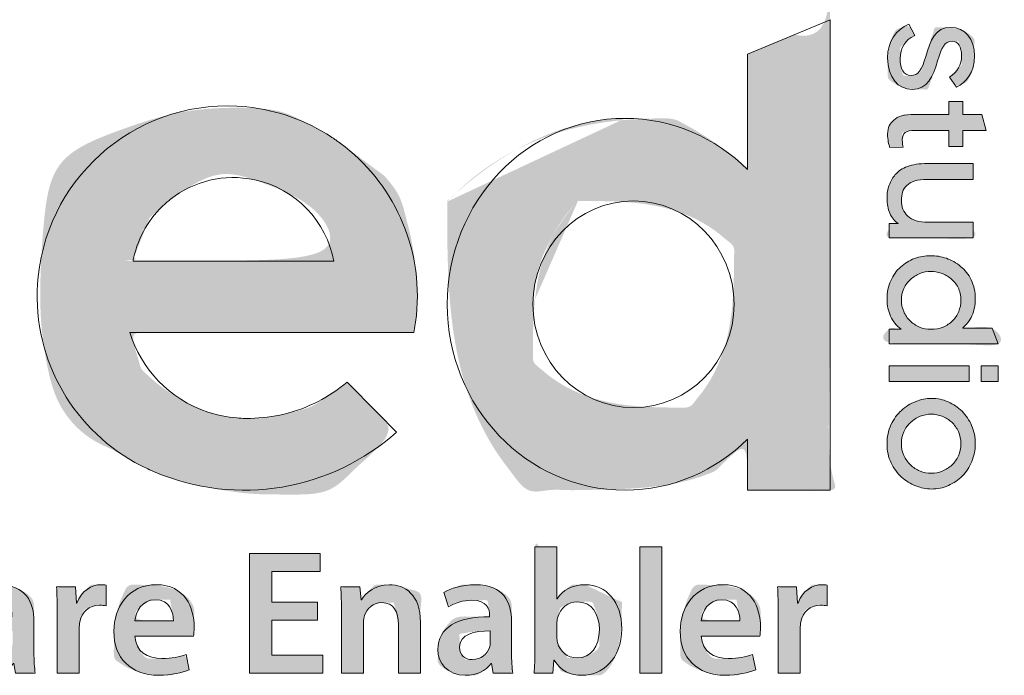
# Model space of a CAD drawing. Header units: millimetres. Extents: x 274 to 694, y 677 to 971.
# Tile 13 of 22: x 618 to 634, y 685 to 696. Entities that reach past the tile are written whole.
import ezdxf

# ---------------------------------------------------------------- set-up
doc = ezdxf.new("R2010")
doc.units = ezdxf.units.MM
doc.layers.add('_U+56FE_U+5C42 1', color=7, linetype='CONTINUOUS')

# ---------------------------------------------------------------- blocks, each defined once
blk = doc.blocks.new('block 8')
at = {"layer": '_U+56FE_U+5C42 1'}
h = blk.add_hatch(color=148, dxfattribs=at)
h.dxf.hatch_style = 2
edge = h.paths.add_edge_path()
edge.add_spline(control_points=[(317.37, -318.75), (317.37, -318.75), (317.37, -318.75), (317.34, -323.81), (317.34, -329.77), (313.51, -332.74), (309.73, -332.74), (307.57, -332.74), (305.65, -331.92), (304.43, -329.85), (304.43, -329.85), (304.36, -329.85), (304.36, -329.85), (304.36, -329.85), (304.17, -332.36), (304.17, -332.36), (304.17, -332.36), (300.57, -332.36), (300.57, -332.36), (300.65, -331.25), (300.71, -329.41), (300.71, -327.7), (300.71, -327.7), (300.71, -308.15), (300.71, -308.15), (300.71, -308.15), (304.92, -308.15), (304.92, -308.15), (304.92, -308.15), (304.92, -318.07), (304.92, -318.07), (304.92, -318.07), (304.99, -318.07), (304.99, -318.07), (306.01, -316.44), (307.85, -315.39), (310.35, -315.39), (314.43, -315.39), (317.37, -318.75)], knot_values=[-1, 0, 0, 0, 0, 0, 1, 1, 1, 2, 2, 2, 3, 3, 3, 4, 4, 4, 5, 5, 5, 6, 6, 6, 7, 7, 7, 8, 8, 8, 9, 9, 9, 10, 10, 10, 11, 11, 11, 12, 12, 12, 12], degree=3, periodic=0)
edge = h.paths.add_edge_path()
edge.add_spline(control_points=[(306.94, -329.41), (306.94, -329.41), (306.94, -329.41), (308.79, -329.41), (311.44, -329.41), (313.06, -327.33), (313.06, -323.98), (313.06, -321.06), (311.63, -318.66), (308.83, -318.66), (307.11, -318.66), (305.52, -319.88), (305.06, -321.76), (304.98, -322.08), (304.92, -322.44), (304.92, -322.84), (304.92, -322.84), (304.92, -325.46), (304.92, -325.46), (304.92, -325.81), (304.96, -326.15), (305.03, -326.45), (305.47, -328.15), (306.94, -329.41)], knot_values=[-1, 0, 0, 0, 0, 0, 1, 1, 1, 2, 2, 2, 3, 3, 3, 4, 4, 4, 5, 5, 5, 6, 6, 6, 7, 7, 7, 7], degree=3, periodic=0)
h = blk.add_hatch(color=148, dxfattribs=at)
h.dxf.hatch_style = 2
h.paths.add_polyline_path([(320.82, -308.15), (325.03, -308.15), (325.03, -332.36), (320.82, -332.36)])
h = blk.add_hatch(color=148, dxfattribs=at)
h.dxf.hatch_style = 2
h.paths.add_polyline_path([(259.04, -322.18), (250.28, -322.18), (250.28, -328.9), (260.07, -328.9), (260.07, -332.36), (246.06, -332.36), (246.06, -309.4), (259.56, -309.4), (259.56, -312.86), (250.28, -312.86), (250.28, -318.75), (259.04, -318.75)])
h = blk.add_hatch(color=148, dxfattribs=at)
h.dxf.hatch_style = 2
edge = h.paths.add_edge_path()
edge.add_spline(control_points=[(191.78, -316.88), (191.78, -316.88), (191.78, -316.88), (191.78, -316.88), (193.05, -316.11), (195.21, -315.39), (197.84, -315.39), (203.2, -315.39), (204.73, -318.76), (204.73, -322.41), (204.73, -322.41), (204.73, -328.36), (204.73, -328.36), (204.73, -329.87), (204.81, -331.34), (204.99, -332.36), (204.99, -332.36), (201.19, -332.36), (201.19, -332.36), (201.19, -332.36), (200.9, -330.51), (200.9, -330.51), (200.9, -330.51), (200.8, -330.51), (200.8, -330.51), (199.79, -331.82), (198.04, -332.74), (195.87, -332.74), (192.47, -332.74), (190.6, -330.32), (190.6, -327.8), (190.6, -323.62), (194.33, -321.49), (200.52, -321.52), (200.52, -321.52), (200.52, -321.25), (200.52, -321.25), (200.52, -320.18), (200.1, -318.35), (197.12, -318.36), (195.49, -318.36), (193.76, -318.89), (192.62, -319.61), (192.62, -319.61), (191.78, -316.88)], knot_values=[-1, 0, 0, 0, 0, 0, 1, 1, 1, 2, 2, 2, 3, 3, 3, 4, 4, 4, 5, 5, 5, 6, 6, 6, 7, 7, 7, 8, 8, 8, 9, 9, 9, 10, 10, 10, 11, 11, 11, 12, 12, 12, 13, 13, 13, 14, 14, 14, 14], degree=3, periodic=0)
edge = h.paths.add_edge_path()
edge.add_spline(control_points=[(200.63, -324.24), (200.63, -324.24), (200.63, -324.24), (200.63, -324.24), (197.62, -324.2), (194.78, -324.83), (194.78, -327.35), (194.78, -328.96), (195.85, -329.73), (197.19, -329.73), (198.89, -329.73), (200.11, -328.63), (200.52, -327.42), (200.61, -327.13), (200.63, -326.8), (200.63, -326.51), (200.63, -326.51), (200.63, -324.24)], knot_values=[-1, 0, 0, 0, 0, 0, 1, 1, 1, 2, 2, 2, 3, 3, 3, 4, 4, 4, 5, 5, 5, 5], degree=3, periodic=0)
h = blk.add_hatch(color=148, dxfattribs=at)
h.dxf.hatch_style = 2
edge = h.paths.add_edge_path()
edge.add_spline(control_points=[(217.82, -319.33), (217.82, -319.33), (217.82, -319.33), (217.31, -319.33), (215.29, -319.33), (213.9, -320.6), (213.52, -322.51), (213.45, -322.88), (213.42, -323.32), (213.42, -323.76), (213.42, -323.76), (213.42, -332.36), (213.42, -332.36), (213.42, -332.36), (209.2, -332.36), (209.2, -332.36), (209.2, -332.36), (209.2, -321.13), (209.2, -321.13), (209.2, -318.88), (209.16, -317.25), (209.06, -315.77), (209.06, -315.77), (212.71, -315.77), (212.71, -315.77), (212.71, -315.77), (212.87, -318.95), (212.87, -318.95), (212.87, -318.95), (212.98, -318.95), (212.98, -318.95), (213.81, -316.59), (215.76, -315.39), (217.56, -315.39), (217.98, -315.39), (218.22, -315.41), (218.56, -315.49), (218.56, -315.49), (218.56, -319.45), (218.56, -319.45), (218.19, -319.37), (217.82, -319.33)], knot_values=[-1, 0, 0, 0, 0, 0, 1, 1, 1, 2, 2, 2, 3, 3, 3, 4, 4, 4, 5, 5, 5, 6, 6, 6, 7, 7, 7, 8, 8, 8, 9, 9, 9, 10, 10, 10, 11, 11, 11, 12, 12, 12, 13, 13, 13, 13], degree=3, periodic=0)
h = blk.add_hatch(color=148, dxfattribs=at)
h.dxf.hatch_style = 2
edge = h.paths.add_edge_path()
edge.add_spline(control_points=[(231.09, -332.72), (231.09, -332.72), (231.09, -332.72), (228.65, -332.72), (223.23, -332.72), (220.04, -329.39), (220.04, -324.31), (220.04, -319.76), (222.83, -315.39), (228.22, -315.39), (233.68, -315.39), (235.43, -319.87), (235.43, -323.48), (235.43, -324.25), (235.36, -324.88), (235.28, -325.23), (235.28, -325.23), (224.08, -325.23), (224.08, -325.23), (224.19, -328.22), (226.54, -329.54), (229.25, -329.54), (231.2, -329.54), (232.59, -329.24), (233.88, -328.77), (233.88, -328.77), (234.5, -331.66), (234.5, -331.66), (233.07, -332.27), (231.09, -332.72)], knot_values=[-1, 0, 0, 0, 0, 0, 1, 1, 1, 2, 2, 2, 3, 3, 3, 4, 4, 4, 5, 5, 5, 6, 6, 6, 7, 7, 7, 8, 8, 8, 9, 9, 9, 9], degree=3, periodic=0)
edge = h.paths.add_edge_path()
edge.add_spline(control_points=[(230.82, -318.26), (230.82, -318.26), (230.82, -318.26), (227.96, -318.26), (225.34, -318.26), (224.26, -320.61), (224.07, -322.3), (224.07, -322.3), (231.46, -322.3), (231.46, -322.3), (231.48, -320.8), (230.82, -318.26)], knot_values=[-1, 0, 0, 0, 0, 0, 1, 1, 1, 2, 2, 2, 3, 3, 3, 3], degree=3, periodic=0)
h = blk.add_hatch(color=148, dxfattribs=at)
h.dxf.hatch_style = 2
edge = h.paths.add_edge_path()
edge.add_spline(control_points=[(273.68, -318.82), (273.68, -318.82), (273.68, -318.82), (271.37, -318.82), (269.67, -318.82), (268.51, -320.01), (268.07, -321.29), (267.94, -321.63), (267.87, -322.14), (267.87, -322.62), (267.87, -322.62), (267.87, -332.36), (267.87, -332.36), (267.87, -332.36), (263.66, -332.36), (263.66, -332.36), (263.66, -332.36), (263.66, -320.71), (263.66, -320.71), (263.66, -318.8), (263.6, -317.21), (263.52, -315.77), (263.52, -315.77), (267.2, -315.77), (267.2, -315.77), (267.2, -315.77), (267.41, -318.28), (267.41, -318.28), (267.41, -318.28), (267.51, -318.28), (267.51, -318.28), (268.24, -317), (270.05, -315.39), (272.84, -315.39), (275.74, -315.39), (278.79, -317.25), (278.79, -322.54), (278.79, -322.54), (278.79, -332.36), (278.79, -332.36), (278.79, -332.36), (274.58, -332.36), (274.58, -332.36), (274.58, -332.36), (274.58, -323.04), (274.58, -323.04), (274.58, -320.64), (273.68, -318.82)], knot_values=[-1, 0, 0, 0, 0, 0, 1, 1, 1, 2, 2, 2, 3, 3, 3, 4, 4, 4, 5, 5, 5, 6, 6, 6, 7, 7, 7, 8, 8, 8, 9, 9, 9, 10, 10, 10, 11, 11, 11, 12, 12, 12, 13, 13, 13, 14, 14, 14, 15, 15, 15, 15], degree=3, periodic=0)
h = blk.add_hatch(color=148, dxfattribs=at)
h.dxf.hatch_style = 2
edge = h.paths.add_edge_path()
edge.add_spline(control_points=[(283.29, -316.88), (283.29, -316.88), (283.29, -316.88), (283.29, -316.88), (284.56, -316.11), (286.72, -315.39), (289.35, -315.39), (294.71, -315.39), (296.24, -318.76), (296.24, -322.41), (296.24, -322.41), (296.24, -328.36), (296.24, -328.36), (296.24, -329.87), (296.32, -331.34), (296.5, -332.36), (296.5, -332.36), (292.7, -332.36), (292.7, -332.36), (292.7, -332.36), (292.41, -330.51), (292.41, -330.51), (292.41, -330.51), (292.31, -330.51), (292.31, -330.51), (291.3, -331.82), (289.54, -332.74), (287.37, -332.74), (283.98, -332.74), (282.11, -330.32), (282.11, -327.8), (282.11, -323.62), (285.84, -321.49), (292.03, -321.52), (292.03, -321.52), (292.03, -321.25), (292.03, -321.25), (292.03, -320.18), (291.61, -318.35), (288.63, -318.36), (286.99, -318.36), (285.27, -318.89), (284.13, -319.61), (284.13, -319.61), (283.29, -316.88)], knot_values=[-1, 0, 0, 0, 0, 0, 1, 1, 1, 2, 2, 2, 3, 3, 3, 4, 4, 4, 5, 5, 5, 6, 6, 6, 7, 7, 7, 8, 8, 8, 9, 9, 9, 10, 10, 10, 11, 11, 11, 12, 12, 12, 13, 13, 13, 14, 14, 14, 14], degree=3, periodic=0)
edge = h.paths.add_edge_path()
edge.add_spline(control_points=[(292.14, -324.24), (292.14, -324.24), (292.14, -324.24), (292.14, -324.24), (289.13, -324.2), (286.29, -324.83), (286.29, -327.35), (286.29, -328.96), (287.36, -329.73), (288.7, -329.73), (290.4, -329.73), (291.62, -328.63), (292.03, -327.42), (292.12, -327.13), (292.14, -326.8), (292.14, -326.51), (292.14, -326.51), (292.14, -324.24)], knot_values=[-1, 0, 0, 0, 0, 0, 1, 1, 1, 2, 2, 2, 3, 3, 3, 4, 4, 4, 5, 5, 5, 5], degree=3, periodic=0)
h = blk.add_hatch(color=148, dxfattribs=at)
h.dxf.hatch_style = 2
edge = h.paths.add_edge_path()
edge.add_spline(control_points=[(339.59, -332.72), (339.59, -332.72), (339.59, -332.72), (337.16, -332.72), (331.73, -332.72), (328.55, -329.39), (328.55, -324.31), (328.55, -319.76), (331.33, -315.39), (336.73, -315.39), (342.18, -315.39), (343.94, -319.87), (343.94, -323.48), (343.94, -324.25), (343.87, -324.88), (343.79, -325.23), (343.79, -325.23), (332.58, -325.23), (332.58, -325.23), (332.7, -328.22), (335.04, -329.54), (337.75, -329.54), (339.71, -329.54), (341.1, -329.24), (342.38, -328.77), (342.38, -328.77), (343.01, -331.66), (343.01, -331.66), (341.57, -332.27), (339.59, -332.72)], knot_values=[-1, 0, 0, 0, 0, 0, 1, 1, 1, 2, 2, 2, 3, 3, 3, 4, 4, 4, 5, 5, 5, 6, 6, 6, 7, 7, 7, 8, 8, 8, 9, 9, 9, 9], degree=3, periodic=0)
edge = h.paths.add_edge_path()
edge.add_spline(control_points=[(339.33, -318.26), (339.33, -318.26), (339.33, -318.26), (336.47, -318.26), (333.85, -318.26), (332.76, -320.61), (332.57, -322.3), (332.57, -322.3), (339.97, -322.3), (339.97, -322.3), (339.99, -320.8), (339.33, -318.26)], knot_values=[-1, 0, 0, 0, 0, 0, 1, 1, 1, 2, 2, 2, 3, 3, 3, 3], degree=3, periodic=0)
h = blk.add_hatch(color=148, dxfattribs=at)
h.dxf.hatch_style = 2
edge = h.paths.add_edge_path()
edge.add_spline(control_points=[(355.96, -319.33), (355.96, -319.33), (355.96, -319.33), (355.44, -319.33), (353.42, -319.33), (352.03, -320.6), (351.66, -322.51), (351.58, -322.88), (351.55, -323.32), (351.55, -323.76), (351.55, -323.76), (351.55, -332.36), (351.55, -332.36), (351.55, -332.36), (347.33, -332.36), (347.33, -332.36), (347.33, -332.36), (347.33, -321.13), (347.33, -321.13), (347.33, -318.88), (347.29, -317.25), (347.2, -315.77), (347.2, -315.77), (350.84, -315.77), (350.84, -315.77), (350.84, -315.77), (351, -318.95), (351, -318.95), (351, -318.95), (351.12, -318.95), (351.12, -318.95), (351.94, -316.59), (353.89, -315.39), (355.7, -315.39), (356.11, -315.39), (356.35, -315.41), (356.69, -315.49), (356.69, -315.49), (356.69, -319.45), (356.69, -319.45), (356.33, -319.37), (355.96, -319.33)], knot_values=[-1, 0, 0, 0, 0, 0, 1, 1, 1, 2, 2, 2, 3, 3, 3, 4, 4, 4, 5, 5, 5, 6, 6, 6, 7, 7, 7, 8, 8, 8, 9, 9, 9, 10, 10, 10, 11, 11, 11, 12, 12, 12, 13, 13, 13, 13], degree=3, periodic=0)
at = {"layer": '_U+56FE_U+5C42 1', "lineweight": 0}
for points in [[(320.82, -308.15), (325.03, -308.15), (325.03, -332.36), (320.82, -332.36), (320.82, -308.15)], [(259.04, -322.18), (250.28, -322.18), (250.28, -328.9), (260.07, -328.9), (260.07, -332.36), (246.06, -332.36), (246.06, -309.4), (259.56, -309.4), (259.56, -312.86), (250.28, -312.86), (250.28, -318.75), (259.04, -318.75), (259.04, -322.18)]]:
    blk.add_lwpolyline(points, dxfattribs=at)
for points, knots in [([(300.57, -332.36), (300.65, -331.25), (300.71, -329.41), (300.71, -327.7), (300.71, -327.7), (300.71, -308.15), (300.71, -308.15), (300.71, -308.15), (304.92, -308.15), (304.92, -308.15), (304.92, -308.15), (304.92, -318.07), (304.92, -318.07), (304.92, -318.07), (304.99, -318.07), (304.99, -318.07), (306.01, -316.44), (307.85, -315.39), (310.35, -315.39), (314.43, -315.39), (317.37, -318.75), (317.34, -323.81), (317.34, -329.77), (313.51, -332.74), (309.73, -332.74), (307.57, -332.74), (305.65, -331.92), (304.43, -329.85), (304.43, -329.85), (304.36, -329.85), (304.36, -329.85), (304.36, -329.85), (304.17, -332.36), (304.17, -332.36), (304.17, -332.36), (300.57, -332.36), (300.57, -332.36)], [0, 0, 0, 0, 1, 1, 1, 2, 2, 2, 3, 3, 3, 4, 4, 4, 5, 5, 5, 6, 6, 6, 7, 7, 7, 8, 8, 8, 9, 9, 9, 10, 10, 10, 11, 11, 11, 12, 12, 12, 12]), ([(201.19, -332.36), (201.19, -332.36), (200.9, -330.51), (200.9, -330.51), (200.9, -330.51), (200.8, -330.51), (200.8, -330.51), (199.79, -331.82), (198.04, -332.74), (195.87, -332.74), (192.47, -332.74), (190.6, -330.32), (190.6, -327.8), (190.6, -323.62), (194.33, -321.49), (200.52, -321.52), (200.52, -321.52), (200.52, -321.25), (200.52, -321.25), (200.52, -320.18), (200.1, -318.35), (197.12, -318.36), (195.49, -318.36), (193.76, -318.89), (192.62, -319.61), (192.62, -319.61), (191.78, -316.88), (191.78, -316.88), (193.05, -316.11), (195.21, -315.39), (197.84, -315.39), (203.2, -315.39), (204.73, -318.76), (204.73, -322.41), (204.73, -322.41), (204.73, -328.36), (204.73, -328.36), (204.73, -329.87), (204.81, -331.34), (204.99, -332.36), (204.99, -332.36), (201.19, -332.36), (201.19, -332.36)], [0, 0, 0, 0, 1, 1, 1, 2, 2, 2, 3, 3, 3, 4, 4, 4, 5, 5, 5, 6, 6, 6, 7, 7, 7, 8, 8, 8, 9, 9, 9, 10, 10, 10, 11, 11, 11, 12, 12, 12, 13, 13, 13, 14, 14, 14, 14]), ([(209.2, -321.13), (209.2, -318.88), (209.16, -317.25), (209.06, -315.77), (209.06, -315.77), (212.71, -315.77), (212.71, -315.77), (212.71, -315.77), (212.87, -318.95), (212.87, -318.95), (212.87, -318.95), (212.98, -318.95), (212.98, -318.95), (213.81, -316.59), (215.76, -315.39), (217.56, -315.39), (217.98, -315.39), (218.22, -315.41), (218.56, -315.49), (218.56, -315.49), (218.56, -319.45), (218.56, -319.45), (218.19, -319.37), (217.82, -319.33), (217.31, -319.33), (215.29, -319.33), (213.9, -320.6), (213.52, -322.51), (213.45, -322.88), (213.42, -323.32), (213.42, -323.76), (213.42, -323.76), (213.42, -332.36), (213.42, -332.36), (213.42, -332.36), (209.2, -332.36), (209.2, -332.36), (209.2, -332.36), (209.2, -321.13), (209.2, -321.13)], [0, 0, 0, 0, 1, 1, 1, 2, 2, 2, 3, 3, 3, 4, 4, 4, 5, 5, 5, 6, 6, 6, 7, 7, 7, 8, 8, 8, 9, 9, 9, 10, 10, 10, 11, 11, 11, 12, 12, 12, 13, 13, 13, 13]), ([(224.08, -325.23), (224.19, -328.22), (226.54, -329.54), (229.25, -329.54), (231.2, -329.54), (232.59, -329.24), (233.88, -328.77), (233.88, -328.77), (234.5, -331.66), (234.5, -331.66), (233.07, -332.27), (231.09, -332.72), (228.65, -332.72), (223.23, -332.72), (220.04, -329.39), (220.04, -324.31), (220.04, -319.76), (222.83, -315.39), (228.22, -315.39), (233.68, -315.39), (235.43, -319.87), (235.43, -323.48), (235.43, -324.25), (235.36, -324.88), (235.28, -325.23), (235.28, -325.23), (224.08, -325.23), (224.08, -325.23)], [0, 0, 0, 0, 1, 1, 1, 2, 2, 2, 3, 3, 3, 4, 4, 4, 5, 5, 5, 6, 6, 6, 7, 7, 7, 8, 8, 8, 9, 9, 9, 9]), ([(263.66, -320.71), (263.66, -318.8), (263.6, -317.21), (263.52, -315.77), (263.52, -315.77), (267.2, -315.77), (267.2, -315.77), (267.2, -315.77), (267.41, -318.28), (267.41, -318.28), (267.41, -318.28), (267.51, -318.28), (267.51, -318.28), (268.24, -317), (270.05, -315.39), (272.84, -315.39), (275.74, -315.39), (278.79, -317.25), (278.79, -322.54), (278.79, -322.54), (278.79, -332.36), (278.79, -332.36), (278.79, -332.36), (274.58, -332.36), (274.58, -332.36), (274.58, -332.36), (274.58, -323.04), (274.58, -323.04), (274.58, -320.64), (273.68, -318.82), (271.37, -318.82), (269.67, -318.82), (268.51, -320.01), (268.07, -321.29), (267.94, -321.63), (267.87, -322.14), (267.87, -322.62), (267.87, -322.62), (267.87, -332.36), (267.87, -332.36), (267.87, -332.36), (263.66, -332.36), (263.66, -332.36), (263.66, -332.36), (263.66, -320.71), (263.66, -320.71)], [0, 0, 0, 0, 1, 1, 1, 2, 2, 2, 3, 3, 3, 4, 4, 4, 5, 5, 5, 6, 6, 6, 7, 7, 7, 8, 8, 8, 9, 9, 9, 10, 10, 10, 11, 11, 11, 12, 12, 12, 13, 13, 13, 14, 14, 14, 15, 15, 15, 15]), ([(292.7, -332.36), (292.7, -332.36), (292.41, -330.51), (292.41, -330.51), (292.41, -330.51), (292.31, -330.51), (292.31, -330.51), (291.3, -331.82), (289.54, -332.74), (287.37, -332.74), (283.98, -332.74), (282.11, -330.32), (282.11, -327.8), (282.11, -323.62), (285.84, -321.49), (292.03, -321.52), (292.03, -321.52), (292.03, -321.25), (292.03, -321.25), (292.03, -320.18), (291.61, -318.35), (288.63, -318.36), (286.99, -318.36), (285.27, -318.89), (284.13, -319.61), (284.13, -319.61), (283.29, -316.88), (283.29, -316.88), (284.56, -316.11), (286.72, -315.39), (289.35, -315.39), (294.71, -315.39), (296.24, -318.76), (296.24, -322.41), (296.24, -322.41), (296.24, -328.36), (296.24, -328.36), (296.24, -329.87), (296.32, -331.34), (296.5, -332.36), (296.5, -332.36), (292.7, -332.36), (292.7, -332.36)], [0, 0, 0, 0, 1, 1, 1, 2, 2, 2, 3, 3, 3, 4, 4, 4, 5, 5, 5, 6, 6, 6, 7, 7, 7, 8, 8, 8, 9, 9, 9, 10, 10, 10, 11, 11, 11, 12, 12, 12, 13, 13, 13, 14, 14, 14, 14]), ([(332.58, -325.23), (332.7, -328.22), (335.04, -329.54), (337.75, -329.54), (339.71, -329.54), (341.1, -329.24), (342.38, -328.77), (342.38, -328.77), (343.01, -331.66), (343.01, -331.66), (341.57, -332.27), (339.59, -332.72), (337.16, -332.72), (331.73, -332.72), (328.55, -329.39), (328.55, -324.31), (328.55, -319.76), (331.33, -315.39), (336.73, -315.39), (342.18, -315.39), (343.94, -319.87), (343.94, -323.48), (343.94, -324.25), (343.87, -324.88), (343.79, -325.23), (343.79, -325.23), (332.58, -325.23), (332.58, -325.23)], [0, 0, 0, 0, 1, 1, 1, 2, 2, 2, 3, 3, 3, 4, 4, 4, 5, 5, 5, 6, 6, 6, 7, 7, 7, 8, 8, 8, 9, 9, 9, 9]), ([(347.33, -321.13), (347.33, -318.88), (347.29, -317.25), (347.2, -315.77), (347.2, -315.77), (350.84, -315.77), (350.84, -315.77), (350.84, -315.77), (351, -318.95), (351, -318.95), (351, -318.95), (351.12, -318.95), (351.12, -318.95), (351.94, -316.59), (353.89, -315.39), (355.7, -315.39), (356.11, -315.39), (356.35, -315.41), (356.69, -315.49), (356.69, -315.49), (356.69, -319.45), (356.69, -319.45), (356.33, -319.37), (355.96, -319.33), (355.44, -319.33), (353.42, -319.33), (352.03, -320.6), (351.66, -322.51), (351.58, -322.88), (351.55, -323.32), (351.55, -323.76), (351.55, -323.76), (351.55, -332.36), (351.55, -332.36), (351.55, -332.36), (347.33, -332.36), (347.33, -332.36), (347.33, -332.36), (347.33, -321.13), (347.33, -321.13)], [0, 0, 0, 0, 1, 1, 1, 2, 2, 2, 3, 3, 3, 4, 4, 4, 5, 5, 5, 6, 6, 6, 7, 7, 7, 8, 8, 8, 9, 9, 9, 10, 10, 10, 11, 11, 11, 12, 12, 12, 13, 13, 13, 13]), ([(231.46, -322.3), (231.48, -320.8), (230.82, -318.26), (227.96, -318.26), (225.34, -318.26), (224.26, -320.61), (224.07, -322.3), (224.07, -322.3), (231.46, -322.3), (231.46, -322.3)], [0, 0, 0, 0, 1, 1, 1, 2, 2, 2, 3, 3, 3, 3]), ([(304.92, -325.46), (304.92, -325.81), (304.96, -326.15), (305.03, -326.45), (305.47, -328.15), (306.94, -329.41), (308.79, -329.41), (311.44, -329.41), (313.06, -327.33), (313.06, -323.98), (313.06, -321.06), (311.63, -318.66), (308.83, -318.66), (307.11, -318.66), (305.52, -319.88), (305.06, -321.76), (304.98, -322.08), (304.92, -322.44), (304.92, -322.84), (304.92, -322.84), (304.92, -325.46), (304.92, -325.46)], [0, 0, 0, 0, 1, 1, 1, 2, 2, 2, 3, 3, 3, 4, 4, 4, 5, 5, 5, 6, 6, 6, 7, 7, 7, 7]), ([(339.97, -322.3), (339.99, -320.8), (339.33, -318.26), (336.47, -318.26), (333.85, -318.26), (332.76, -320.61), (332.57, -322.3), (332.57, -322.3), (339.97, -322.3), (339.97, -322.3)], [0, 0, 0, 0, 1, 1, 1, 2, 2, 2, 3, 3, 3, 3]), ([(292.14, -324.24), (289.13, -324.2), (286.29, -324.83), (286.29, -327.35), (286.29, -328.96), (287.36, -329.73), (288.7, -329.73), (290.4, -329.73), (291.62, -328.63), (292.03, -327.42), (292.12, -327.13), (292.14, -326.8), (292.14, -326.51), (292.14, -326.51), (292.14, -324.24), (292.14, -324.24)], [0, 0, 0, 0, 1, 1, 1, 2, 2, 2, 3, 3, 3, 4, 4, 4, 5, 5, 5, 5])]:
    blk.add_open_spline(points, degree=3, knots=knots, dxfattribs=at)
blk = doc.blocks.new('block 7')
at = {"layer": '_U+56FE_U+5C42 1'}
blk.add_blockref('block 8', (0, 0), dxfattribs=at)
blk = doc.blocks.new('block 12')
at = {"layer": '_U+56FE_U+5C42 1'}
h = blk.add_hatch(color=253, dxfattribs=at)
h.dxf.hatch_style = 2
edge = h.paths.add_edge_path()
edge.add_spline(control_points=[(382.45, -215.86), (382.45, -215.86), (382.45, -215.86), (382.45, -214.13), (382.45, -212.36), (381.8, -211.34), (380.63, -211.34), (379.13, -211.34), (378.63, -212.49), (377.85, -215.11), (376.97, -218.14), (375.97, -220.56), (372.96, -220.56), (370.34, -220.56), (368.28, -218.33), (368.28, -214.52), (368.28, -211.34), (369.93, -209.09), (372.35, -208.07), (372.35, -208.07), (373.48, -210.21), (373.48, -210.21), (371.59, -211.17), (370.69, -212.64), (370.69, -214.63), (370.69, -216.58), (371.31, -217.9), (372.77, -217.9), (374.15, -217.9), (374.8, -216.9), (375.58, -214.26), (376.49, -211.17), (377.34, -208.67), (380.39, -208.67), (383.12, -208.67), (384.92, -210.9), (384.92, -214.15), (384.92, -217.32), (383.36, -219.18), (381.47, -220.15), (381.47, -220.15), (380.11, -218.18), (380.11, -218.18), (381.71, -217.23), (382.45, -215.86)], knot_values=[-1, 0, 0, 0, 0, 0, 1, 1, 1, 2, 2, 2, 3, 3, 3, 4, 4, 4, 5, 5, 5, 6, 6, 6, 7, 7, 7, 8, 8, 8, 9, 9, 9, 10, 10, 10, 11, 11, 11, 12, 12, 12, 13, 13, 13, 14, 14, 14, 14], degree=3, periodic=0)
at = {"layer": '_U+56FE_U+5C42 1', "lineweight": 0}
blk.add_open_spline([(372.35, -208.07), (372.35, -208.07), (373.48, -210.21), (373.48, -210.21), (371.59, -211.17), (370.69, -212.64), (370.69, -214.63), (370.69, -216.58), (371.31, -217.9), (372.77, -217.9), (374.15, -217.9), (374.8, -216.9), (375.58, -214.26), (376.49, -211.17), (377.34, -208.67), (380.39, -208.67), (383.12, -208.67), (384.92, -210.9), (384.92, -214.15), (384.92, -217.32), (383.36, -219.18), (381.47, -220.15), (381.47, -220.15), (380.11, -218.18), (380.11, -218.18), (381.71, -217.23), (382.45, -215.86), (382.45, -214.13), (382.45, -212.36), (381.8, -211.34), (380.63, -211.34), (379.13, -211.34), (378.63, -212.49), (377.85, -215.11), (376.97, -218.14), (375.97, -220.56), (372.96, -220.56), (370.34, -220.56), (368.28, -218.33), (368.28, -214.52), (368.28, -211.34), (369.93, -209.09), (372.35, -208.07)], degree=3, knots=[0, 0, 0, 0, 1, 1, 1, 2, 2, 2, 3, 3, 3, 4, 4, 4, 5, 5, 5, 6, 6, 6, 7, 7, 7, 8, 8, 8, 9, 9, 9, 10, 10, 10, 11, 11, 11, 12, 12, 12, 13, 13, 13, 14, 14, 14, 14], dxfattribs=at)
blk = doc.blocks.new('block 11')
at = {"layer": '_U+56FE_U+5C42 1'}
h = blk.add_hatch(color=253, dxfattribs=at)
h.dxf.hatch_style = 2
edge = h.paths.add_edge_path()
edge.add_spline(control_points=[(380.03, -225.33), (380.03, -225.33), (380.03, -225.33), (380.03, -225.33), (380.03, -225.33), (380.03, -222.89), (380.03, -222.89), (380.03, -222.89), (382.7, -222.89), (382.7, -222.89), (382.7, -222.89), (382.7, -225.33), (382.7, -225.33), (382.7, -225.33), (386.31, -225.33), (386.31, -225.33), (386.31, -225.33), (387.16, -228.41), (387.16, -228.41), (387.16, -228.41), (382.7, -228.41), (382.7, -228.41), (382.7, -228.41), (382.7, -231.5), (382.7, -231.5), (382.7, -231.5), (380.03, -231.5), (380.03, -231.5), (380.03, -231.5), (380.03, -228.41), (380.03, -228.41), (380.03, -228.41), (373.54, -228.41), (373.54, -228.41), (371.83, -228.41), (371.09, -228.87), (371.09, -230.23), (371.09, -230.84), (371.18, -231.31), (371.27, -231.63), (371.27, -231.63), (368.71, -231.68), (368.71, -231.68), (368.5, -231.16), (368.28, -230.23), (368.28, -229.1), (368.28, -227.8), (368.72, -227.1), (369.45, -226.43), (370.26, -225.68), (371.53, -225.33), (373.39, -225.33), (373.39, -225.33), (380.03, -225.33)], knot_values=[-1, 0, 0, 0, 0, 0, 1, 1, 1, 2, 2, 2, 3, 3, 3, 4, 4, 4, 5, 5, 5, 6, 6, 6, 7, 7, 7, 8, 8, 8, 9, 9, 9, 10, 10, 10, 11, 11, 11, 12, 12, 12, 13, 13, 13, 14, 14, 14, 15, 15, 15, 16, 16, 16, 17, 17, 17, 17], degree=3, periodic=0)
h = blk.add_hatch(color=253, dxfattribs=at)
h.dxf.hatch_style = 2
edge = h.paths.add_edge_path()
edge.add_spline(control_points=[(368.31, -239.67), (368.31, -239.67), (368.31, -239.67), (368.58, -238.89), (368.86, -238.12), (369.26, -237.45), (369.76, -236.87), (370.34, -236.19), (371.11, -235.67), (372.08, -235.3), (373.05, -234.93), (374.33, -234.75), (375.94, -234.75), (375.94, -234.75), (384.65, -234.75), (384.65, -234.75), (384.65, -234.75), (384.65, -237.77), (384.65, -237.77), (384.65, -237.77), (375.94, -237.77), (375.94, -237.77), (374.96, -237.77), (374.14, -237.86), (373.49, -238.07), (372.84, -238.27), (372.33, -238.56), (371.95, -238.92), (371.58, -239.29), (371.31, -239.72), (371.15, -240.2), (371, -240.68), (370.92, -241.21), (370.92, -241.77), (370.92, -243.02), (371.33, -244.04), (372.16, -244.81), (372.98, -245.59), (374.27, -245.98), (376.03, -245.98), (376.03, -245.98), (384.65, -245.98), (384.65, -245.98), (384.65, -245.98), (384.65, -248.99), (384.65, -248.99), (384.65, -248.99), (368.57, -248.99), (368.57, -248.99), (368.57, -248.99), (368.57, -246.24), (368.57, -246.24), (368.57, -246.24), (370.31, -246.24), (370.31, -246.24), (370.31, -246.24), (370.31, -246.18), (370.31, -246.18), (369.62, -245.78), (369.08, -245.14), (368.72, -244.28), (368.35, -243.42), (368.17, -242.47), (368.17, -241.45), (368.17, -240.52), (368.31, -239.67)], knot_values=[-1, 0, 0, 0, 0, 0, 1, 1, 1, 2, 2, 2, 3, 3, 3, 4, 4, 4, 5, 5, 5, 6, 6, 6, 7, 7, 7, 8, 8, 8, 9, 9, 9, 10, 10, 10, 11, 11, 11, 12, 12, 12, 13, 13, 13, 14, 14, 14, 15, 15, 15, 16, 16, 16, 17, 17, 17, 18, 18, 18, 19, 19, 19, 20, 20, 20, 21, 21, 21, 21], degree=3, periodic=0)
h = blk.add_hatch(color=253, dxfattribs=at)
h.dxf.hatch_style = 2
edge = h.paths.add_edge_path()
edge.add_spline(control_points=[(383.41, -265.62), (383.41, -265.62), (383.41, -265.62), (382.67, -266.19), (382.67, -266.19), (382.67, -266.26), (382.67, -266.26), (382.67, -266.26), (388.29, -266.26), (388.29, -266.26), (388.29, -266.26), (389.48, -269.27), (389.48, -269.27), (389.48, -269.27), (368.57, -269.27), (368.57, -269.27), (368.57, -269.27), (368.57, -266.48), (368.57, -266.48), (368.57, -266.48), (370.86, -266.48), (370.86, -266.48), (370.86, -266.48), (370.86, -266.43), (370.86, -266.43), (369.97, -265.79), (369.3, -264.98), (368.85, -263.99), (368.4, -263), (368.17, -261.92), (368.17, -260.74), (368.17, -259.41), (368.4, -258.22), (368.88, -257.19), (369.35, -256.15), (369.98, -255.28), (370.76, -254.56), (371.54, -253.85), (372.44, -253.3), (373.44, -252.94), (374.45, -252.57), (375.49, -252.39), (376.55, -252.39), (377.54, -252.39), (378.53, -252.55), (379.54, -252.89), (380.54, -253.23), (381.46, -253.74), (382.28, -254.43), (383.1, -255.12), (383.78, -255.98), (384.3, -257.03), (384.82, -258.07), (385.08, -259.31), (385.08, -260.74), (385.08, -261.86), (384.86, -262.91), (384.43, -263.88), (384, -264.84), (383.41, -265.62)], knot_values=[-1, 0, 0, 0, 0, 0, 1, 1, 1, 2, 2, 2, 3, 3, 3, 4, 4, 4, 5, 5, 5, 6, 6, 6, 7, 7, 7, 8, 8, 8, 9, 9, 9, 10, 10, 10, 11, 11, 11, 12, 12, 12, 13, 13, 13, 14, 14, 14, 15, 15, 15, 16, 16, 16, 17, 17, 17, 18, 18, 18, 19, 19, 19, 19], degree=3, periodic=0)
edge = h.paths.add_edge_path()
edge.add_spline(control_points=[(371.72, -258), (371.72, -258), (371.72, -258), (371.4, -258.68), (371.08, -259.36), (370.92, -260.09), (370.92, -260.89), (370.92, -261.68), (371.08, -262.42), (371.37, -263.09), (371.67, -263.77), (372.08, -264.36), (372.59, -264.86), (373.1, -265.36), (373.7, -265.76), (374.39, -266.05), (375.07, -266.34), (375.81, -266.48), (376.58, -266.48), (377.43, -266.48), (378.21, -266.34), (378.91, -266.05), (379.62, -265.76), (380.23, -265.36), (380.73, -264.86), (381.23, -264.36), (381.62, -263.77), (381.9, -263.09), (382.19, -262.42), (382.32, -261.69), (382.32, -260.92), (382.32, -259.99), (382.15, -259.18), (381.79, -258.49), (381.43, -257.81), (380.97, -257.23), (380.41, -256.77), (379.85, -256.3), (379.23, -255.96), (378.55, -255.74), (377.88, -255.51), (377.22, -255.4), (376.58, -255.4), (375.84, -255.4), (375.14, -255.54), (374.46, -255.81), (373.78, -256.08), (373.18, -256.46), (372.66, -256.94), (372.14, -257.42), (371.72, -258)], knot_values=[-1, 0, 0, 0, 0, 0, 1, 1, 1, 2, 2, 2, 3, 3, 3, 4, 4, 4, 5, 5, 5, 6, 6, 6, 7, 7, 7, 8, 8, 8, 9, 9, 9, 10, 10, 10, 11, 11, 11, 12, 12, 12, 13, 13, 13, 14, 14, 14, 15, 15, 15, 16, 16, 16, 16], degree=3, periodic=0)
h = blk.add_hatch(color=253, dxfattribs=at)
h.dxf.hatch_style = 2
h.paths.add_polyline_path([(386.2, -276.48), (386.2, -273.46), (389.48, -273.46), (389.48, -276.48)])
h.paths.add_polyline_path([(368.57, -276.48), (368.57, -273.46), (383.9, -273.46), (383.9, -276.48)])
h = blk.add_hatch(color=253, dxfattribs=at)
h.dxf.hatch_style = 2
edge = h.paths.add_edge_path()
edge.add_spline(control_points=[(383.92, -283.87), (383.92, -283.87), (383.92, -283.87), (384.38, -284.93), (384.85, -285.99), (385.08, -287.14), (385.08, -288.4), (385.08, -289.61), (384.86, -290.75), (384.41, -291.8), (383.97, -292.86), (383.36, -293.78), (382.6, -294.56), (381.84, -295.35), (380.94, -295.96), (379.92, -296.41), (378.89, -296.85), (377.81, -297.07), (376.67, -297.07), (375.68, -297.07), (374.68, -296.87), (373.68, -296.48), (372.67, -296.08), (371.76, -295.51), (370.95, -294.78), (370.14, -294.04), (369.47, -293.14), (368.95, -292.05), (368.43, -290.97), (368.17, -289.75), (368.17, -288.4), (368.17, -287.04), (368.42, -285.83), (368.93, -284.76), (369.45, -283.68), (370.11, -282.77), (370.92, -282.03), (371.73, -281.28), (372.65, -280.71), (373.66, -280.32), (374.68, -279.92), (375.7, -279.72), (376.72, -279.72), (377.83, -279.72), (378.88, -279.94), (379.89, -280.37), (380.89, -280.81), (381.78, -281.41), (382.54, -282.19), (383.3, -282.96), (383.92, -283.87)], knot_values=[-1, 0, 0, 0, 0, 0, 1, 1, 1, 2, 2, 2, 3, 3, 3, 4, 4, 4, 5, 5, 5, 6, 6, 6, 7, 7, 7, 8, 8, 8, 9, 9, 9, 10, 10, 10, 11, 11, 11, 12, 12, 12, 13, 13, 13, 14, 14, 14, 15, 15, 15, 16, 16, 16, 16], degree=3, periodic=0)
edge = h.paths.add_edge_path()
edge.add_spline(control_points=[(371.72, -285.4), (371.72, -285.4), (371.72, -285.4), (371.4, -286.09), (371.08, -286.78), (370.92, -287.55), (370.92, -288.4), (370.92, -289.21), (371.08, -289.96), (371.38, -290.65), (371.7, -291.33), (372.12, -291.93), (372.65, -292.44), (373.18, -292.96), (373.79, -293.35), (374.49, -293.63), (375.19, -293.91), (375.91, -294.05), (376.67, -294.05), (377.38, -294.05), (378.08, -293.92), (378.76, -293.65), (379.43, -293.38), (380.04, -292.99), (380.57, -292.5), (381.1, -292.01), (381.53, -291.42), (381.84, -290.72), (382.17, -290.02), (382.32, -289.25), (382.32, -288.4), (382.32, -287.55), (382.17, -286.77), (381.84, -286.07), (381.53, -285.38), (381.1, -284.78), (380.57, -284.29), (380.04, -283.8), (379.43, -283.42), (378.74, -283.14), (378.06, -282.88), (377.35, -282.74), (376.64, -282.74), (375.9, -282.74), (375.2, -282.88), (374.52, -283.14), (373.84, -283.42), (373.23, -283.8), (372.69, -284.31), (372.15, -284.81), (371.72, -285.4)], knot_values=[-1, 0, 0, 0, 0, 0, 1, 1, 1, 2, 2, 2, 3, 3, 3, 4, 4, 4, 5, 5, 5, 6, 6, 6, 7, 7, 7, 8, 8, 8, 9, 9, 9, 10, 10, 10, 11, 11, 11, 12, 12, 12, 13, 13, 13, 14, 14, 14, 15, 15, 15, 16, 16, 16, 16], degree=3, periodic=0)
at = {"layer": '_U+56FE_U+5C42 1', "lineweight": 0}
for points in [[(368.57, -276.48), (368.57, -273.46), (383.9, -273.46), (383.9, -276.48), (368.57, -276.48)], [(386.2, -276.48), (386.2, -273.46), (389.48, -273.46), (389.48, -276.48), (386.2, -276.48)]]:
    blk.add_lwpolyline(points, dxfattribs=at)
for points, knots in [([(387.16, -228.41), (387.16, -228.41), (382.7, -228.41), (382.7, -228.41), (382.7, -228.41), (382.7, -231.5), (382.7, -231.5), (382.7, -231.5), (380.03, -231.5), (380.03, -231.5), (380.03, -231.5), (380.03, -228.41), (380.03, -228.41), (380.03, -228.41), (373.54, -228.41), (373.54, -228.41), (371.83, -228.41), (371.09, -228.87), (371.09, -230.23), (371.09, -230.84), (371.18, -231.31), (371.27, -231.63), (371.27, -231.63), (368.71, -231.68), (368.71, -231.68), (368.5, -231.16), (368.28, -230.23), (368.28, -229.1), (368.28, -227.8), (368.72, -227.1), (369.45, -226.43), (370.26, -225.68), (371.53, -225.33), (373.39, -225.33), (373.39, -225.33), (380.03, -225.33), (380.03, -225.33), (380.03, -225.33), (380.03, -222.89), (380.03, -222.89), (380.03, -222.89), (382.7, -222.89), (382.7, -222.89), (382.7, -222.89), (382.7, -225.33), (382.7, -225.33), (382.7, -225.33), (386.31, -225.33), (386.31, -225.33), (386.31, -225.33), (387.16, -228.41), (387.16, -228.41)], [0, 0, 0, 0, 1, 1, 1, 2, 2, 2, 3, 3, 3, 4, 4, 4, 5, 5, 5, 6, 6, 6, 7, 7, 7, 8, 8, 8, 9, 9, 9, 10, 10, 10, 11, 11, 11, 12, 12, 12, 13, 13, 13, 14, 14, 14, 15, 15, 15, 16, 16, 16, 17, 17, 17, 17]), ([(384.65, -237.77), (384.65, -237.77), (375.94, -237.77), (375.94, -237.77), (374.96, -237.77), (374.14, -237.86), (373.49, -238.07), (372.84, -238.27), (372.33, -238.56), (371.95, -238.92), (371.58, -239.29), (371.31, -239.72), (371.15, -240.2), (371, -240.68), (370.92, -241.21), (370.92, -241.77), (370.92, -243.02), (371.33, -244.04), (372.16, -244.81), (372.98, -245.59), (374.27, -245.98), (376.03, -245.98), (376.03, -245.98), (384.65, -245.98), (384.65, -245.98), (384.65, -245.98), (384.65, -248.99), (384.65, -248.99), (384.65, -248.99), (368.57, -248.99), (368.57, -248.99), (368.57, -248.99), (368.57, -246.24), (368.57, -246.24), (368.57, -246.24), (370.31, -246.24), (370.31, -246.24), (370.31, -246.24), (370.31, -246.18), (370.31, -246.18), (369.62, -245.78), (369.08, -245.14), (368.72, -244.28), (368.35, -243.42), (368.17, -242.47), (368.17, -241.45), (368.17, -240.52), (368.31, -239.67), (368.58, -238.89), (368.86, -238.12), (369.26, -237.45), (369.76, -236.87), (370.34, -236.19), (371.11, -235.67), (372.08, -235.3), (373.05, -234.93), (374.33, -234.75), (375.94, -234.75), (375.94, -234.75), (384.65, -234.75), (384.65, -234.75), (384.65, -234.75), (384.65, -237.77), (384.65, -237.77)], [0, 0, 0, 0, 1, 1, 1, 2, 2, 2, 3, 3, 3, 4, 4, 4, 5, 5, 5, 6, 6, 6, 7, 7, 7, 8, 8, 8, 9, 9, 9, 10, 10, 10, 11, 11, 11, 12, 12, 12, 13, 13, 13, 14, 14, 14, 15, 15, 15, 16, 16, 16, 17, 17, 17, 18, 18, 18, 19, 19, 19, 20, 20, 20, 21, 21, 21, 21]), ([(368.57, -266.48), (368.57, -266.48), (370.86, -266.48), (370.86, -266.48), (370.86, -266.48), (370.86, -266.43), (370.86, -266.43), (369.97, -265.79), (369.3, -264.98), (368.85, -263.99), (368.4, -263), (368.17, -261.92), (368.17, -260.74), (368.17, -259.41), (368.4, -258.22), (368.88, -257.19), (369.35, -256.15), (369.98, -255.28), (370.76, -254.56), (371.54, -253.85), (372.44, -253.3), (373.44, -252.94), (374.45, -252.57), (375.49, -252.39), (376.55, -252.39), (377.54, -252.39), (378.53, -252.55), (379.54, -252.89), (380.54, -253.23), (381.46, -253.74), (382.28, -254.43), (383.1, -255.12), (383.78, -255.98), (384.3, -257.03), (384.82, -258.07), (385.08, -259.31), (385.08, -260.74), (385.08, -261.86), (384.86, -262.91), (384.43, -263.88), (384, -264.84), (383.41, -265.62), (382.67, -266.19), (382.67, -266.19), (382.67, -266.26), (382.67, -266.26), (382.67, -266.26), (388.29, -266.26), (388.29, -266.26), (388.29, -266.26), (389.48, -269.27), (389.48, -269.27), (389.48, -269.27), (368.57, -269.27), (368.57, -269.27), (368.57, -269.27), (368.57, -266.48), (368.57, -266.48)], [0, 0, 0, 0, 1, 1, 1, 2, 2, 2, 3, 3, 3, 4, 4, 4, 5, 5, 5, 6, 6, 6, 7, 7, 7, 8, 8, 8, 9, 9, 9, 10, 10, 10, 11, 11, 11, 12, 12, 12, 13, 13, 13, 14, 14, 14, 15, 15, 15, 16, 16, 16, 17, 17, 17, 18, 18, 18, 19, 19, 19, 19]), ([(376.58, -266.48), (377.43, -266.48), (378.21, -266.34), (378.91, -266.05), (379.62, -265.76), (380.23, -265.36), (380.73, -264.86), (381.23, -264.36), (381.62, -263.77), (381.9, -263.09), (382.19, -262.42), (382.32, -261.69), (382.32, -260.92), (382.32, -259.99), (382.15, -259.18), (381.79, -258.49), (381.43, -257.81), (380.97, -257.23), (380.41, -256.77), (379.85, -256.3), (379.23, -255.96), (378.55, -255.74), (377.88, -255.51), (377.22, -255.4), (376.58, -255.4), (375.84, -255.4), (375.14, -255.54), (374.46, -255.81), (373.78, -256.08), (373.18, -256.46), (372.66, -256.94), (372.14, -257.42), (371.72, -258), (371.4, -258.68), (371.08, -259.36), (370.92, -260.09), (370.92, -260.89), (370.92, -261.68), (371.08, -262.42), (371.37, -263.09), (371.67, -263.77), (372.08, -264.36), (372.59, -264.86), (373.1, -265.36), (373.7, -265.76), (374.39, -266.05), (375.07, -266.34), (375.81, -266.48), (376.58, -266.48)], [0, 0, 0, 0, 1, 1, 1, 2, 2, 2, 3, 3, 3, 4, 4, 4, 5, 5, 5, 6, 6, 6, 7, 7, 7, 8, 8, 8, 9, 9, 9, 10, 10, 10, 11, 11, 11, 12, 12, 12, 13, 13, 13, 14, 14, 14, 15, 15, 15, 16, 16, 16, 16]), ([(376.67, -297.07), (375.68, -297.07), (374.68, -296.87), (373.68, -296.48), (372.67, -296.08), (371.76, -295.51), (370.95, -294.78), (370.14, -294.04), (369.47, -293.14), (368.95, -292.05), (368.43, -290.97), (368.17, -289.75), (368.17, -288.4), (368.17, -287.04), (368.42, -285.83), (368.93, -284.76), (369.45, -283.68), (370.11, -282.77), (370.92, -282.03), (371.73, -281.28), (372.65, -280.71), (373.66, -280.32), (374.68, -279.92), (375.7, -279.72), (376.72, -279.72), (377.83, -279.72), (378.88, -279.94), (379.89, -280.37), (380.89, -280.81), (381.78, -281.41), (382.54, -282.19), (383.3, -282.96), (383.92, -283.87), (384.38, -284.93), (384.85, -285.99), (385.08, -287.14), (385.08, -288.4), (385.08, -289.61), (384.86, -290.75), (384.41, -291.8), (383.97, -292.86), (383.36, -293.78), (382.6, -294.56), (381.84, -295.35), (380.94, -295.96), (379.92, -296.41), (378.89, -296.85), (377.81, -297.07), (376.67, -297.07)], [0, 0, 0, 0, 1, 1, 1, 2, 2, 2, 3, 3, 3, 4, 4, 4, 5, 5, 5, 6, 6, 6, 7, 7, 7, 8, 8, 8, 9, 9, 9, 10, 10, 10, 11, 11, 11, 12, 12, 12, 13, 13, 13, 14, 14, 14, 15, 15, 15, 16, 16, 16, 16]), ([(376.67, -294.05), (377.38, -294.05), (378.08, -293.92), (378.76, -293.65), (379.43, -293.38), (380.04, -292.99), (380.57, -292.5), (381.1, -292.01), (381.53, -291.42), (381.84, -290.72), (382.17, -290.02), (382.32, -289.25), (382.32, -288.4), (382.32, -287.55), (382.17, -286.77), (381.84, -286.07), (381.53, -285.38), (381.1, -284.78), (380.57, -284.29), (380.04, -283.8), (379.43, -283.42), (378.74, -283.14), (378.06, -282.88), (377.35, -282.74), (376.64, -282.74), (375.9, -282.74), (375.2, -282.88), (374.52, -283.14), (373.84, -283.42), (373.23, -283.8), (372.69, -284.31), (372.15, -284.81), (371.72, -285.4), (371.4, -286.09), (371.08, -286.78), (370.92, -287.55), (370.92, -288.4), (370.92, -289.21), (371.08, -289.96), (371.38, -290.65), (371.7, -291.33), (372.12, -291.93), (372.65, -292.44), (373.18, -292.96), (373.79, -293.35), (374.49, -293.63), (375.19, -293.91), (375.91, -294.05), (376.67, -294.05)], [0, 0, 0, 0, 1, 1, 1, 2, 2, 2, 3, 3, 3, 4, 4, 4, 5, 5, 5, 6, 6, 6, 7, 7, 7, 8, 8, 8, 9, 9, 9, 10, 10, 10, 11, 11, 11, 12, 12, 12, 13, 13, 13, 14, 14, 14, 15, 15, 15, 16, 16, 16, 16])]:
    blk.add_open_spline(points, degree=3, knots=knots, dxfattribs=at)
at = {"layer": '_U+56FE_U+5C42 1'}
blk.add_blockref('block 12', (0, 0), dxfattribs=at)

msp = doc.modelspace()

# ---------------------------------------------------------------- hatches: boundary and pattern name
at = {"layer": '_U+56FE_U+5C42 1'}
h = msp.add_hatch(color=148, dxfattribs=at)
h.dxf.hatch_style = 2
edge = h.paths.add_edge_path()
edge.add_spline(control_points=[(625.051, 692.769), (625.051, 692.769), (625.051, 692.769), (625.051, 691.152), (625.051, 689.536), (626.305, 688.226), (627.853, 688.226), (628.6, 688.226), (629.278, 688.531), (629.781, 689.03), (629.781, 689.03), (629.781, 688.226), (629.781, 688.226), (629.781, 688.226), (631.083, 688.226), (631.083, 688.226), (631.083, 688.226), (631.083, 695.633), (631.083, 695.633), (631.083, 695.633), (629.781, 695.09), (629.781, 695.09), (629.781, 695.09), (629.781, 693.275), (629.781, 693.275), (629.278, 693.773), (628.6, 694.08), (627.853, 694.08), (626.305, 694.08), (625.051, 692.769)], knot_values=[-1, 0, 0, 0, 0, 0, 1, 1, 1, 2, 2, 2, 3, 3, 3, 4, 4, 4, 5, 5, 5, 6, 6, 6, 7, 7, 7, 8, 8, 8, 9, 9, 9, 9], degree=3, periodic=0)
edge = h.paths.add_edge_path()
edge.add_spline(control_points=[(627.11, 692.779), (627.11, 692.779), (627.11, 692.779), (627.985, 692.779), (628.86, 692.779), (629.57, 692.051), (629.57, 691.152), (629.57, 690.254), (628.86, 689.526), (627.985, 689.526), (627.11, 689.526), (626.4, 690.254), (626.4, 691.152), (626.4, 692.051), (627.11, 692.779)], knot_values=[-1, 0, 0, 0, 0, 0, 1, 1, 1, 2, 2, 2, 3, 3, 3, 4, 4, 4, 4], degree=3, periodic=0)
h = msp.add_hatch(color=148, dxfattribs=at)
h.dxf.hatch_style = 2
edge = h.paths.add_edge_path()
edge.add_spline(control_points=[(620.309, 690.706), (620.309, 690.706), (620.309, 690.706), (620.309, 690.706), (620.309, 690.706), (623.057, 690.706), (623.057, 690.706), (623.057, 690.706), (623.738, 690.706), (623.738, 690.706), (623.738, 690.706), (624.078, 690.706), (624.078, 690.706), (624.078, 690.706), (624.524, 690.706), (624.524, 690.706), (624.541, 690.794), (624.555, 690.884), (624.565, 690.975), (624.677, 692.067), (624.188, 693.081), (623.365, 693.69), (623.35, 693.701), (623.334, 693.712), (623.318, 693.723), (623.302, 693.735), (623.286, 693.747), (623.27, 693.758), (623.255, 693.768), (623.239, 693.778), (623.224, 693.788), (622.837, 694.041), (622.385, 694.209), (621.892, 694.26), (620.247, 694.429), (618.777, 693.232), (618.608, 691.588), (618.482, 690.359), (619.117, 689.228), (620.132, 688.664), (620.187, 688.633), (620.243, 688.605), (620.301, 688.577), (620.343, 688.558), (620.384, 688.539), (620.426, 688.521), (621.745, 687.951), (623.233, 688.231), (624.253, 689.139), (624.253, 689.139), (623.951, 689.445), (623.951, 689.445), (623.951, 689.445), (623.474, 689.929), (623.474, 689.929), (623.196, 689.693), (622.861, 689.516), (622.483, 689.424), (622.306, 689.381), (622.128, 689.36), (621.953, 689.357), (621.943, 689.356), (621.932, 689.356), (621.922, 689.356), (621.905, 689.356), (621.888, 689.356), (621.871, 689.356), (621.827, 689.357), (621.782, 689.359), (621.737, 689.363), (621.585, 689.375), (621.431, 689.406), (621.28, 689.456), (620.671, 689.66), (620.231, 690.138), (620.05, 690.706), (620.05, 690.706), (620.309, 690.706)], knot_values=[-1, 0, 0, 0, 0, 0, 1, 1, 1, 2, 2, 2, 3, 3, 3, 4, 4, 4, 5, 5, 5, 6, 6, 6, 7, 7, 7, 8, 8, 8, 9, 9, 9, 10, 10, 10, 11, 11, 11, 12, 12, 12, 13, 13, 13, 14, 14, 14, 15, 15, 15, 16, 16, 16, 17, 17, 17, 18, 18, 18, 19, 19, 19, 20, 20, 20, 21, 21, 21, 22, 22, 22, 23, 23, 23, 24, 24, 24, 25, 25, 25, 25], degree=3, periodic=0)
edge = h.paths.add_edge_path()
edge.add_spline(control_points=[(620.363, 692.516), (620.363, 692.516), (620.363, 692.516), (620.606, 692.734), (620.615, 692.742), (620.625, 692.751), (620.634, 692.759), (620.644, 692.768), (620.655, 692.776), (620.665, 692.784), (620.675, 692.792), (620.684, 692.8), (620.694, 692.808), (621.056, 693.09), (621.536, 693.216), (622.02, 693.112), (622.674, 692.972), (623.149, 692.452), (623.264, 691.833), (623.264, 691.833), (620.102, 691.833), (620.102, 691.833), (620.105, 691.848), (620.107, 691.863), (620.111, 691.878), (620.185, 692.222), (620.363, 692.516)], knot_values=[-1, 0, 0, 0, 0, 0, 1, 1, 1, 2, 2, 2, 3, 3, 3, 4, 4, 4, 5, 5, 5, 6, 6, 6, 7, 7, 7, 8, 8, 8, 8], degree=3, periodic=0)

# ---------------------------------------------------------------- linework, layer by layer
at = {"layer": '_U+56FE_U+5C42 1', "lineweight": 0}
for points, knots in [([(629.781, 695.09), (629.781, 695.09), (629.781, 693.275), (629.781, 693.275), (629.278, 693.773), (628.6, 694.08), (627.853, 694.08), (626.305, 694.08), (625.051, 692.769), (625.051, 691.152), (625.051, 689.536), (626.305, 688.226), (627.853, 688.226), (628.6, 688.226), (629.278, 688.531), (629.781, 689.03), (629.781, 689.03), (629.781, 688.226), (629.781, 688.226), (629.781, 688.226), (631.083, 688.226), (631.083, 688.226), (631.083, 688.226), (631.083, 695.633), (631.083, 695.633), (631.083, 695.633), (629.781, 695.09), (629.781, 695.09)], [0, 0, 0, 0, 1, 1, 1, 2, 2, 2, 3, 3, 3, 4, 4, 4, 5, 5, 5, 6, 6, 6, 7, 7, 7, 8, 8, 8, 9, 9, 9, 9]), ([(623.365, 693.69), (623.35, 693.701), (623.334, 693.712), (623.318, 693.723), (623.302, 693.735), (623.286, 693.747), (623.27, 693.758), (623.255, 693.768), (623.239, 693.778), (623.224, 693.788), (622.837, 694.041), (622.385, 694.209), (621.892, 694.26), (620.247, 694.429), (618.777, 693.232), (618.608, 691.588), (618.482, 690.359), (619.117, 689.228), (620.132, 688.664), (620.187, 688.633), (620.243, 688.605), (620.301, 688.577), (620.343, 688.558), (620.384, 688.539), (620.426, 688.521), (621.745, 687.951), (623.233, 688.231), (624.253, 689.139), (624.253, 689.139), (623.951, 689.445), (623.951, 689.445), (623.951, 689.445), (623.474, 689.929), (623.474, 689.929), (623.196, 689.693), (622.861, 689.516), (622.483, 689.424), (622.306, 689.381), (622.128, 689.36), (621.953, 689.357), (621.943, 689.356), (621.932, 689.356), (621.922, 689.356), (621.905, 689.356), (621.888, 689.356), (621.871, 689.356), (621.827, 689.357), (621.782, 689.359), (621.737, 689.363), (621.585, 689.375), (621.431, 689.406), (621.28, 689.456), (620.671, 689.66), (620.231, 690.138), (620.05, 690.706), (620.05, 690.706), (620.309, 690.706), (620.309, 690.706), (620.309, 690.706), (623.057, 690.706), (623.057, 690.706), (623.057, 690.706), (623.738, 690.706), (623.738, 690.706), (623.738, 690.706), (624.078, 690.706), (624.078, 690.706), (624.078, 690.706), (624.524, 690.706), (624.524, 690.706), (624.541, 690.794), (624.555, 690.884), (624.565, 690.975), (624.677, 692.067), (624.188, 693.081), (623.365, 693.69)], [0, 0, 0, 0, 1, 1, 1, 2, 2, 2, 3, 3, 3, 4, 4, 4, 5, 5, 5, 6, 6, 6, 7, 7, 7, 8, 8, 8, 9, 9, 9, 10, 10, 10, 11, 11, 11, 12, 12, 12, 13, 13, 13, 14, 14, 14, 15, 15, 15, 16, 16, 16, 17, 17, 17, 18, 18, 18, 19, 19, 19, 20, 20, 20, 21, 21, 21, 22, 22, 22, 23, 23, 23, 24, 24, 24, 25, 25, 25, 25]), ([(620.102, 691.833), (620.105, 691.848), (620.107, 691.863), (620.111, 691.878), (620.185, 692.222), (620.363, 692.516), (620.606, 692.734), (620.615, 692.742), (620.625, 692.751), (620.634, 692.759), (620.644, 692.768), (620.655, 692.776), (620.665, 692.784), (620.675, 692.792), (620.684, 692.8), (620.694, 692.808), (621.056, 693.09), (621.536, 693.216), (622.02, 693.112), (622.674, 692.972), (623.149, 692.452), (623.264, 691.833), (623.264, 691.833), (620.102, 691.833), (620.102, 691.833)], [0, 0, 0, 0, 1, 1, 1, 2, 2, 2, 3, 3, 3, 4, 4, 4, 5, 5, 5, 6, 6, 6, 7, 7, 7, 8, 8, 8, 8]), ([(627.985, 689.526), (627.11, 689.526), (626.4, 690.254), (626.4, 691.152), (626.4, 692.051), (627.11, 692.779), (627.985, 692.779), (628.86, 692.779), (629.57, 692.051), (629.57, 691.152), (629.57, 690.254), (628.86, 689.526), (627.985, 689.526)], [0, 0, 0, 0, 1, 1, 1, 2, 2, 2, 3, 3, 3, 4, 4, 4, 4])]:
    msp.add_open_spline(points, degree=3, knots=knots, dxfattribs=at)

# ---------------------------------------------------------------- block references
at = {"layer": '_U+56FE_U+5C42 1', "xscale": 0.0822228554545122, "yscale": 0.0822228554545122, "zscale": 0.0822228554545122}
for name in ['block 11', 'block 7']:
    msp.add_blockref(name, (601.707, 712.67), dxfattribs=at)

doc.saveas('drawing.dxf')
